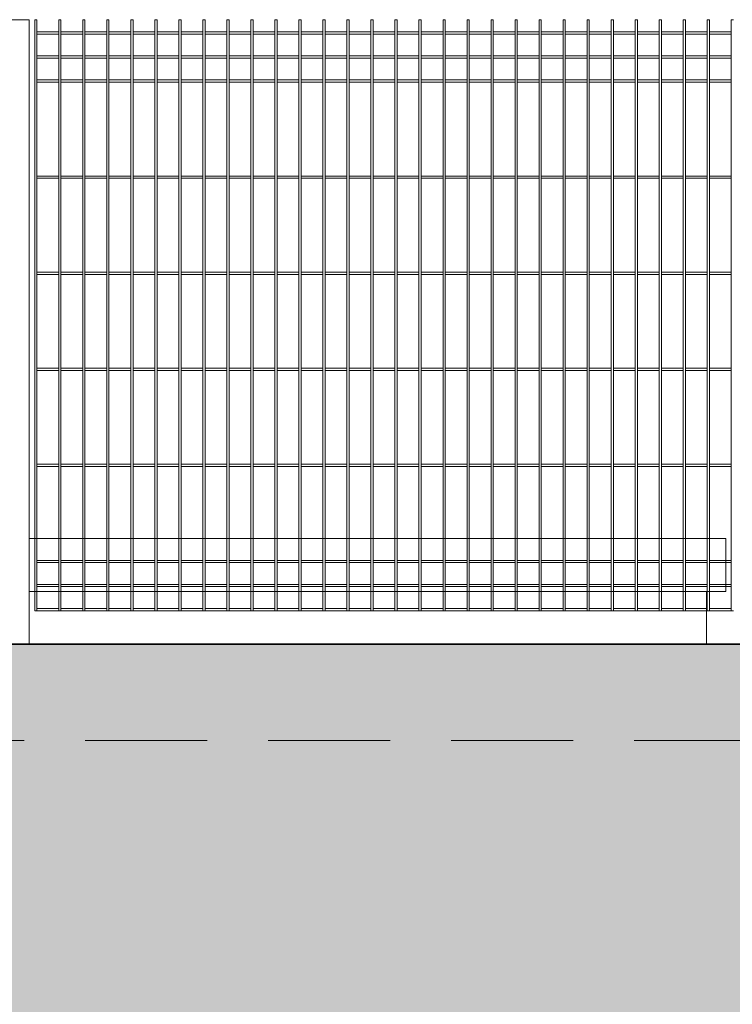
# Model space of a CAD drawing. Header units: millimetres. Extents: x 14041 to 23361, y -6349 to 12956.
# Tile 79 of 106: x 21783 to 21931, y 4714 to 4919. Entities that reach past the tile are written whole.
import ezdxf

# ---------------------------------------------------------------- set-up
doc = ezdxf.new("R2010")
doc.units = ezdxf.units.MM
doc.linetypes.add('KRESKOWA', pattern=[19.05, 12.7, -6.35])
for name, color, linetype, lineweight in [('A-ogrodzenie', 6, 'Continuous', 9), ('A-stolarka', 5, 'Continuous', 15), ('A-wypełnienie', 252, 'Continuous', 9), ('A-ściany projektowane', 5, 'Continuous', 35), ('E-obrys', 7, 'Continuous', 9)]:
    doc.layers.add(name, color=color, linetype=linetype, lineweight=lineweight)

msp = doc.modelspace()

# ---------------------------------------------------------------- hatches: boundary and pattern name
at = {"layer": 'A-wypełnienie', "lineweight": 15, "ltscale": 2, "transparency": 33554687}
h = msp.add_hatch(color=253, dxfattribs=at)
h.dxf.hatch_style = 1
h.paths.add_polyline_path([(22047.73, 4503.15), (22011.82, 4507.83), (21965.44, 4537.89), (21893.87, 4573.4), (21779.62, 4634.53), (21673.21, 4702.13), (21591.04, 4773.93), (21553.22, 4788.9), (22047.69, 4788.9), (22047.65, 4833.9), (22067.65, 4833.9), (22067.65, 4834.41), (22067.65, 4498.95)])

# ---------------------------------------------------------------- linework, layer by layer
at = {"layer": 'A-ogrodzenie', "color": 96, "true_color": 0x036808}
for p, q in [((21785.78, 4795.9), (21785.78, 4918.9)), ((21786.24, 4918.9), (21785.78, 4918.9)), ((21786.24, 4795.9), (21786.24, 4918.9)), ((21790.78, 4795.9), (21790.78, 4918.9)), ((21791.24, 4918.9), (21790.78, 4918.9)), ((21791.24, 4795.9), (21791.24, 4918.9)), ((21795.78, 4795.9), (21795.78, 4918.9)), ((21796.24, 4918.9), (21795.78, 4918.9)), ((21796.24, 4795.9), (21796.24, 4918.9)), ((21800.78, 4795.9), (21800.78, 4918.9)), ((21801.24, 4918.9), (21800.78, 4918.9)), ((21801.24, 4795.9), (21801.24, 4918.9)), ((21805.78, 4795.9), (21805.78, 4918.9)), ((21806.24, 4918.9), (21805.78, 4918.9)), ((21806.24, 4795.9), (21806.24, 4918.9)), ((21810.78, 4795.9), (21810.78, 4918.9)), ((21811.24, 4918.9), (21810.78, 4918.9)), ((21811.24, 4795.9), (21811.24, 4918.9)), ((21815.78, 4795.9), (21815.78, 4918.9)), ((21816.24, 4918.9), (21815.78, 4918.9)), ((21816.24, 4795.9), (21816.24, 4918.9)), ((21820.78, 4795.9), (21820.78, 4918.9)), ((21821.24, 4918.9), (21820.78, 4918.9)), ((21821.24, 4795.9), (21821.24, 4918.9)), ((21825.78, 4795.9), (21825.78, 4918.9)), ((21826.24, 4918.9), (21825.78, 4918.9)), ((21826.24, 4795.9), (21826.24, 4918.9)), ((21830.78, 4795.9), (21830.78, 4918.9)), ((21831.24, 4918.9), (21830.78, 4918.9)), ((21831.24, 4795.9), (21831.24, 4918.9)), ((21835.78, 4795.9), (21835.78, 4918.9)), ((21836.24, 4918.9), (21835.78, 4918.9)), ((21836.24, 4795.9), (21836.24, 4918.9)), ((21840.78, 4795.9), (21840.78, 4918.9)), ((21841.24, 4918.9), (21840.78, 4918.9)), ((21841.24, 4795.9), (21841.24, 4918.9)), ((21845.78, 4795.9), (21845.78, 4918.9)), ((21846.24, 4918.9), (21845.78, 4918.9)), ((21846.24, 4795.9), (21846.24, 4918.9)), ((21850.78, 4795.9), (21850.78, 4918.9)), ((21851.24, 4918.9), (21850.78, 4918.9)), ((21851.24, 4795.9), (21851.24, 4918.9)), ((21855.78, 4795.9), (21855.78, 4918.9)), ((21856.24, 4918.9), (21855.78, 4918.9)), ((21856.24, 4795.9), (21856.24, 4918.9)), ((21860.78, 4795.9), (21860.78, 4918.9)), ((21861.24, 4918.9), (21860.78, 4918.9)), ((21861.24, 4795.9), (21861.24, 4918.9)), ((21865.78, 4795.9), (21865.78, 4918.9)), ((21866.24, 4918.9), (21865.78, 4918.9)), ((21866.24, 4795.9), (21866.24, 4918.9)), ((21870.78, 4795.9), (21870.78, 4918.9)), ((21871.24, 4918.9), (21870.78, 4918.9)), ((21871.24, 4795.9), (21871.24, 4918.9)), ((21875.78, 4795.9), (21875.78, 4918.9)), ((21875.78, 4918.9), (21876.24, 4918.9)), ((21876.24, 4795.9), (21876.24, 4918.9)), ((21880.78, 4795.9), (21880.78, 4918.9)), ((21881.24, 4918.9), (21880.78, 4918.9)), ((21881.24, 4918.9), (21880.78, 4918.9)), ((21881.24, 4795.9), (21881.24, 4918.9)), ((21885.78, 4795.9), (21885.78, 4918.9)), ((21886.24, 4918.9), (21885.78, 4918.9)), ((21886.24, 4795.9), (21886.24, 4918.9)), ((21890.78, 4795.9), (21890.78, 4918.9)), ((21891.24, 4918.9), (21890.78, 4918.9)), ((21891.24, 4795.9), (21891.24, 4918.9)), ((21895.78, 4795.9), (21895.78, 4918.9)), ((21896.24, 4918.9), (21895.78, 4918.9)), ((21896.24, 4795.9), (21896.24, 4918.9)), ((21900.78, 4795.9), (21900.78, 4918.9)), ((21901.24, 4918.9), (21900.78, 4918.9)), ((21901.24, 4795.9), (21901.24, 4918.9)), ((21905.78, 4795.9), (21905.78, 4918.9)), ((21906.24, 4918.9), (21905.78, 4918.9)), ((21906.24, 4795.9), (21906.24, 4918.9)), ((21910.78, 4795.9), (21910.78, 4918.9)), ((21911.24, 4918.9), (21910.78, 4918.9)), ((21911.24, 4795.9), (21911.24, 4918.9)), ((21915.78, 4795.9), (21915.78, 4918.9)), ((21916.24, 4918.9), (21915.78, 4918.9)), ((21916.24, 4795.9), (21916.24, 4918.9)), ((21920.78, 4795.9), (21920.78, 4918.9)), ((21921.24, 4918.9), (21920.78, 4918.9)), ((21921.24, 4795.9), (21921.24, 4918.9)), ((21925.78, 4795.9), (21925.78, 4918.9)), ((21926.24, 4918.9), (21925.78, 4918.9)), ((21926.24, 4795.9), (21926.24, 4918.9)), ((21930.78, 4795.9), (21930.78, 4918.9)), ((21931.24, 4918.9), (21930.78, 4918.9)), ((21790.78, 4916.36), (21786.24, 4916.36)), ((21795.78, 4916.36), (21791.24, 4916.36)), ((21800.78, 4916.36), (21796.24, 4916.36)), ((21805.78, 4916.36), (21801.24, 4916.36)), ((21810.78, 4916.36), (21806.24, 4916.36)), ((21815.78, 4916.36), (21811.24, 4916.36)), ((21820.78, 4916.36), (21816.24, 4916.36)), ((21825.78, 4916.36), (21821.24, 4916.36)), ((21830.78, 4916.36), (21826.24, 4916.36)), ((21835.78, 4916.36), (21831.24, 4916.36)), ((21840.78, 4916.36), (21836.24, 4916.36)), ((21845.78, 4916.36), (21841.24, 4916.36)), ((21850.78, 4916.36), (21846.24, 4916.36)), ((21855.78, 4916.36), (21851.24, 4916.36)), ((21860.78, 4916.36), (21856.24, 4916.36)), ((21865.78, 4916.36), (21861.24, 4916.36)), ((21870.78, 4916.36), (21866.24, 4916.36)), ((21875.78, 4916.36), (21871.24, 4916.36)), ((21880.78, 4916.36), (21876.24, 4916.36)), ((21885.78, 4916.36), (21881.24, 4916.36)), ((21890.78, 4916.36), (21886.24, 4916.36)), ((21895.78, 4916.36), (21891.24, 4916.36)), ((21900.78, 4916.36), (21896.24, 4916.36)), ((21905.78, 4916.36), (21901.24, 4916.36)), ((21910.78, 4916.36), (21906.24, 4916.36)), ((21915.78, 4916.36), (21911.24, 4916.36)), ((21920.78, 4916.36), (21916.24, 4916.36)), ((21925.78, 4916.36), (21921.24, 4916.36)), ((21930.78, 4916.36), (21926.24, 4916.36)), ((21790.78, 4915.9), (21786.24, 4915.9)), ((21795.78, 4915.9), (21791.24, 4915.9)), ((21800.78, 4915.9), (21796.24, 4915.9)), ((21805.78, 4915.9), (21801.24, 4915.9)), ((21810.78, 4915.9), (21806.24, 4915.9)), ((21815.78, 4915.9), (21811.24, 4915.9)), ((21820.78, 4915.9), (21816.24, 4915.9)), ((21825.78, 4915.9), (21821.24, 4915.9)), ((21830.78, 4915.9), (21826.24, 4915.9)), ((21835.78, 4915.9), (21831.24, 4915.9)), ((21840.78, 4915.9), (21836.24, 4915.9)), ((21845.78, 4915.9), (21841.24, 4915.9)), ((21850.78, 4915.9), (21846.24, 4915.9)), ((21855.78, 4915.9), (21851.24, 4915.9)), ((21860.78, 4915.9), (21856.24, 4915.9)), ((21865.78, 4915.9), (21861.24, 4915.9)), ((21870.78, 4915.9), (21866.24, 4915.9)), ((21875.78, 4915.9), (21871.24, 4915.9)), ((21880.78, 4915.9), (21876.24, 4915.9)), ((21885.78, 4915.9), (21881.24, 4915.9)), ((21890.78, 4915.9), (21886.24, 4915.9)), ((21895.78, 4915.9), (21891.24, 4915.9)), ((21900.78, 4915.9), (21896.24, 4915.9)), ((21905.78, 4915.9), (21901.24, 4915.9)), ((21910.78, 4915.9), (21906.24, 4915.9)), ((21915.78, 4915.9), (21911.24, 4915.9)), ((21920.78, 4915.9), (21916.24, 4915.9)), ((21925.78, 4915.9), (21921.24, 4915.9)), ((21930.78, 4915.9), (21926.24, 4915.9)), ((21790.78, 4911.36), (21786.24, 4911.36)), ((21790.78, 4910.9), (21786.24, 4910.9)), ((21795.78, 4911.36), (21791.24, 4911.36)), ((21795.78, 4910.9), (21791.24, 4910.9)), ((21800.78, 4911.36), (21796.24, 4911.36)), ((21800.78, 4910.9), (21796.24, 4910.9)), ((21805.78, 4911.36), (21801.24, 4911.36)), ((21805.78, 4910.9), (21801.24, 4910.9)), ((21810.78, 4911.36), (21806.24, 4911.36)), ((21810.78, 4910.9), (21806.24, 4910.9)), ((21815.78, 4911.36), (21811.24, 4911.36)), ((21815.78, 4910.9), (21811.24, 4910.9)), ((21820.78, 4911.36), (21816.24, 4911.36)), ((21820.78, 4910.9), (21816.24, 4910.9)), ((21825.78, 4911.36), (21821.24, 4911.36)), ((21825.78, 4910.9), (21821.24, 4910.9)), ((21830.78, 4911.36), (21826.24, 4911.36)), ((21830.78, 4910.9), (21826.24, 4910.9)), ((21835.78, 4911.36), (21831.24, 4911.36)), ((21835.78, 4910.9), (21831.24, 4910.9)), ((21840.78, 4911.36), (21836.24, 4911.36)), ((21840.78, 4910.9), (21836.24, 4910.9)), ((21845.78, 4911.36), (21841.24, 4911.36)), ((21845.78, 4910.9), (21841.24, 4910.9)), ((21850.78, 4911.36), (21846.24, 4911.36)), ((21850.78, 4910.9), (21846.24, 4910.9)), ((21855.78, 4911.36), (21851.24, 4911.36)), ((21855.78, 4910.9), (21851.24, 4910.9)), ((21860.78, 4911.36), (21856.24, 4911.36)), ((21860.78, 4910.9), (21856.24, 4910.9)), ((21865.78, 4911.36), (21861.24, 4911.36)), ((21865.78, 4910.9), (21861.24, 4910.9)), ((21870.78, 4911.36), (21866.24, 4911.36)), ((21870.78, 4910.9), (21866.24, 4910.9)), ((21875.78, 4911.36), (21871.24, 4911.36)), ((21875.78, 4910.9), (21871.24, 4910.9)), ((21880.78, 4911.36), (21876.24, 4911.36)), ((21880.78, 4910.9), (21876.24, 4910.9)), ((21885.78, 4911.36), (21881.24, 4911.36)), ((21885.78, 4910.9), (21881.24, 4910.9)), ((21890.78, 4911.36), (21886.24, 4911.36)), ((21890.78, 4910.9), (21886.24, 4910.9)), ((21895.78, 4911.36), (21891.24, 4911.36)), ((21895.78, 4910.9), (21891.24, 4910.9)), ((21900.78, 4911.36), (21896.24, 4911.36)), ((21900.78, 4910.9), (21896.24, 4910.9)), ((21905.78, 4911.36), (21901.24, 4911.36)), ((21905.78, 4910.9), (21901.24, 4910.9)), ((21910.78, 4911.36), (21906.24, 4911.36)), ((21910.78, 4910.9), (21906.24, 4910.9)), ((21915.78, 4911.36), (21911.24, 4911.36)), ((21915.78, 4910.9), (21911.24, 4910.9)), ((21920.78, 4911.36), (21916.24, 4911.36)), ((21920.78, 4910.9), (21916.24, 4910.9)), ((21925.78, 4911.36), (21921.24, 4911.36)), ((21925.78, 4910.9), (21921.24, 4910.9)), ((21930.78, 4911.36), (21926.24, 4911.36)), ((21930.78, 4910.9), (21926.24, 4910.9)), ((21790.78, 4906.36), (21786.24, 4906.36)), ((21790.78, 4905.9), (21786.24, 4905.9)), ((21795.78, 4906.36), (21791.24, 4906.36)), ((21795.78, 4905.9), (21791.24, 4905.9)), ((21800.78, 4906.36), (21796.24, 4906.36)), ((21800.78, 4905.9), (21796.24, 4905.9)), ((21805.78, 4906.36), (21801.24, 4906.36)), ((21805.78, 4905.9), (21801.24, 4905.9)), ((21810.78, 4906.36), (21806.24, 4906.36)), ((21810.78, 4905.9), (21806.24, 4905.9)), ((21815.78, 4906.36), (21811.24, 4906.36)), ((21815.78, 4905.9), (21811.24, 4905.9)), ((21820.78, 4906.36), (21816.24, 4906.36)), ((21820.78, 4905.9), (21816.24, 4905.9)), ((21825.78, 4906.36), (21821.24, 4906.36)), ((21825.78, 4905.9), (21821.24, 4905.9)), ((21830.78, 4906.36), (21826.24, 4906.36)), ((21830.78, 4905.9), (21826.24, 4905.9)), ((21835.78, 4906.36), (21831.24, 4906.36)), ((21835.78, 4905.9), (21831.24, 4905.9)), ((21840.78, 4906.36), (21836.24, 4906.36)), ((21840.78, 4905.9), (21836.24, 4905.9)), ((21845.78, 4906.36), (21841.24, 4906.36)), ((21845.78, 4905.9), (21841.24, 4905.9)), ((21850.78, 4906.36), (21846.24, 4906.36)), ((21850.78, 4905.9), (21846.24, 4905.9)), ((21855.78, 4906.36), (21851.24, 4906.36)), ((21855.78, 4905.9), (21851.24, 4905.9)), ((21860.78, 4906.36), (21856.24, 4906.36)), ((21860.78, 4905.9), (21856.24, 4905.9)), ((21865.78, 4906.36), (21861.24, 4906.36)), ((21865.78, 4905.9), (21861.24, 4905.9)), ((21870.78, 4906.36), (21866.24, 4906.36)), ((21870.78, 4905.9), (21866.24, 4905.9)), ((21875.78, 4906.36), (21871.24, 4906.36)), ((21875.78, 4905.9), (21871.24, 4905.9)), ((21880.78, 4906.36), (21876.24, 4906.36)), ((21880.78, 4905.9), (21876.24, 4905.9)), ((21885.78, 4906.36), (21881.24, 4906.36)), ((21885.78, 4905.9), (21881.24, 4905.9)), ((21890.78, 4906.36), (21886.24, 4906.36)), ((21890.78, 4905.9), (21886.24, 4905.9)), ((21895.78, 4906.36), (21891.24, 4906.36)), ((21895.78, 4905.9), (21891.24, 4905.9)), ((21900.78, 4906.36), (21896.24, 4906.36)), ((21900.78, 4905.9), (21896.24, 4905.9)), ((21905.78, 4906.36), (21901.24, 4906.36)), ((21905.78, 4905.9), (21901.24, 4905.9)), ((21910.78, 4906.36), (21906.24, 4906.36)), ((21910.78, 4905.9), (21906.24, 4905.9)), ((21915.78, 4906.36), (21911.24, 4906.36)), ((21915.78, 4905.9), (21911.24, 4905.9)), ((21920.78, 4906.36), (21916.24, 4906.36)), ((21920.78, 4905.9), (21916.24, 4905.9)), ((21925.78, 4906.36), (21921.24, 4906.36)), ((21925.78, 4905.9), (21921.24, 4905.9)), ((21930.78, 4906.36), (21926.24, 4906.36)), ((21930.78, 4905.9), (21926.24, 4905.9)), ((21790.78, 4886.36), (21786.24, 4886.36)), ((21790.78, 4885.9), (21786.24, 4885.9)), ((21795.78, 4886.36), (21791.24, 4886.36)), ((21795.78, 4885.9), (21791.24, 4885.9)), ((21800.78, 4886.36), (21796.24, 4886.36)), ((21800.78, 4885.9), (21796.24, 4885.9)), ((21805.78, 4886.36), (21801.24, 4886.36)), ((21805.78, 4885.9), (21801.24, 4885.9)), ((21810.78, 4886.36), (21806.24, 4886.36)), ((21810.78, 4885.9), (21806.24, 4885.9)), ((21815.78, 4886.36), (21811.24, 4886.36)), ((21815.78, 4885.9), (21811.24, 4885.9)), ((21820.78, 4886.36), (21816.24, 4886.36)), ((21820.78, 4885.9), (21816.24, 4885.9)), ((21825.78, 4886.36), (21821.24, 4886.36)), ((21825.78, 4885.9), (21821.24, 4885.9)), ((21830.78, 4886.36), (21826.24, 4886.36)), ((21830.78, 4885.9), (21826.24, 4885.9)), ((21835.78, 4886.36), (21831.24, 4886.36)), ((21835.78, 4885.9), (21831.24, 4885.9)), ((21840.78, 4886.36), (21836.24, 4886.36)), ((21840.78, 4885.9), (21836.24, 4885.9)), ((21845.78, 4886.36), (21841.24, 4886.36)), ((21845.78, 4885.9), (21841.24, 4885.9)), ((21850.78, 4886.36), (21846.24, 4886.36)), ((21850.78, 4885.9), (21846.24, 4885.9)), ((21855.78, 4886.36), (21851.24, 4886.36)), ((21855.78, 4885.9), (21851.24, 4885.9)), ((21860.78, 4886.36), (21856.24, 4886.36)), ((21860.78, 4885.9), (21856.24, 4885.9)), ((21865.78, 4886.36), (21861.24, 4886.36)), ((21865.78, 4885.9), (21861.24, 4885.9)), ((21870.78, 4886.36), (21866.24, 4886.36)), ((21870.78, 4885.9), (21866.24, 4885.9)), ((21875.78, 4886.36), (21871.24, 4886.36)), ((21875.78, 4885.9), (21871.24, 4885.9)), ((21880.78, 4886.36), (21876.24, 4886.36)), ((21880.78, 4885.9), (21876.24, 4885.9)), ((21885.78, 4886.36), (21881.24, 4886.36)), ((21885.78, 4885.9), (21881.24, 4885.9)), ((21890.78, 4886.36), (21886.24, 4886.36)), ((21890.78, 4885.9), (21886.24, 4885.9)), ((21895.78, 4886.36), (21891.24, 4886.36)), ((21895.78, 4885.9), (21891.24, 4885.9)), ((21900.78, 4886.36), (21896.24, 4886.36)), ((21900.78, 4885.9), (21896.24, 4885.9)), ((21905.78, 4886.36), (21901.24, 4886.36)), ((21905.78, 4885.9), (21901.24, 4885.9)), ((21910.78, 4886.36), (21906.24, 4886.36)), ((21910.78, 4885.9), (21906.24, 4885.9)), ((21915.78, 4886.36), (21911.24, 4886.36)), ((21915.78, 4885.9), (21911.24, 4885.9)), ((21920.78, 4886.36), (21916.24, 4886.36)), ((21920.78, 4885.9), (21916.24, 4885.9)), ((21925.78, 4886.36), (21921.24, 4886.36)), ((21925.78, 4885.9), (21921.24, 4885.9)), ((21930.78, 4886.36), (21926.24, 4886.36)), ((21930.78, 4885.9), (21926.24, 4885.9)), ((21790.78, 4866.36), (21786.24, 4866.36)), ((21790.78, 4865.9), (21786.24, 4865.9)), ((21795.78, 4866.36), (21791.24, 4866.36)), ((21795.78, 4865.9), (21791.24, 4865.9)), ((21800.78, 4866.36), (21796.24, 4866.36)), ((21800.78, 4865.9), (21796.24, 4865.9)), ((21805.78, 4866.36), (21801.24, 4866.36)), ((21805.78, 4865.9), (21801.24, 4865.9)), ((21810.78, 4866.36), (21806.24, 4866.36)), ((21810.78, 4865.9), (21806.24, 4865.9)), ((21815.78, 4866.36), (21811.24, 4866.36)), ((21815.78, 4865.9), (21811.24, 4865.9)), ((21820.78, 4866.36), (21816.24, 4866.36)), ((21820.78, 4865.9), (21816.24, 4865.9)), ((21825.78, 4866.36), (21821.24, 4866.36)), ((21825.78, 4865.9), (21821.24, 4865.9)), ((21830.78, 4866.36), (21826.24, 4866.36)), ((21830.78, 4865.9), (21826.24, 4865.9)), ((21835.78, 4866.36), (21831.24, 4866.36)), ((21835.78, 4865.9), (21831.24, 4865.9)), ((21840.78, 4866.36), (21836.24, 4866.36)), ((21840.78, 4865.9), (21836.24, 4865.9)), ((21845.78, 4866.36), (21841.24, 4866.36)), ((21845.78, 4865.9), (21841.24, 4865.9)), ((21850.78, 4866.36), (21846.24, 4866.36)), ((21850.78, 4865.9), (21846.24, 4865.9)), ((21855.78, 4866.36), (21851.24, 4866.36)), ((21855.78, 4865.9), (21851.24, 4865.9)), ((21860.78, 4866.36), (21856.24, 4866.36)), ((21860.78, 4865.9), (21856.24, 4865.9)), ((21865.78, 4866.36), (21861.24, 4866.36)), ((21865.78, 4865.9), (21861.24, 4865.9)), ((21870.78, 4866.36), (21866.24, 4866.36)), ((21870.78, 4865.9), (21866.24, 4865.9)), ((21875.78, 4866.36), (21871.24, 4866.36)), ((21875.78, 4865.9), (21871.24, 4865.9)), ((21880.78, 4866.36), (21876.24, 4866.36)), ((21880.78, 4865.9), (21876.24, 4865.9)), ((21885.78, 4866.36), (21881.24, 4866.36)), ((21885.78, 4865.9), (21881.24, 4865.9)), ((21890.78, 4866.36), (21886.24, 4866.36)), ((21890.78, 4865.9), (21886.24, 4865.9)), ((21895.78, 4866.36), (21891.24, 4866.36)), ((21895.78, 4865.9), (21891.24, 4865.9)), ((21900.78, 4866.36), (21896.24, 4866.36)), ((21900.78, 4865.9), (21896.24, 4865.9)), ((21905.78, 4866.36), (21901.24, 4866.36)), ((21905.78, 4865.9), (21901.24, 4865.9)), ((21910.78, 4866.36), (21906.24, 4866.36)), ((21910.78, 4865.9), (21906.24, 4865.9)), ((21915.78, 4866.36), (21911.24, 4866.36)), ((21915.78, 4865.9), (21911.24, 4865.9)), ((21920.78, 4866.36), (21916.24, 4866.36)), ((21920.78, 4865.9), (21916.24, 4865.9)), ((21925.78, 4866.36), (21921.24, 4866.36)), ((21925.78, 4865.9), (21921.24, 4865.9)), ((21930.78, 4866.36), (21926.24, 4866.36)), ((21930.78, 4865.9), (21926.24, 4865.9)), ((21790.78, 4846.36), (21786.24, 4846.36)), ((21795.78, 4846.36), (21791.24, 4846.36)), ((21800.78, 4846.36), (21796.24, 4846.36)), ((21805.78, 4846.36), (21801.24, 4846.36)), ((21810.78, 4846.36), (21806.24, 4846.36)), ((21815.78, 4846.36), (21811.24, 4846.36)), ((21820.78, 4846.36), (21816.24, 4846.36)), ((21825.78, 4846.36), (21821.24, 4846.36)), ((21830.78, 4846.36), (21826.24, 4846.36)), ((21835.78, 4846.36), (21831.24, 4846.36)), ((21840.78, 4846.36), (21836.24, 4846.36)), ((21845.78, 4846.36), (21841.24, 4846.36)), ((21850.78, 4846.36), (21846.24, 4846.36)), ((21855.78, 4846.36), (21851.24, 4846.36)), ((21860.78, 4846.36), (21856.24, 4846.36)), ((21865.78, 4846.36), (21861.24, 4846.36)), ((21870.78, 4846.36), (21866.24, 4846.36)), ((21875.78, 4846.36), (21871.24, 4846.36)), ((21880.78, 4846.36), (21876.24, 4846.36)), ((21885.78, 4846.36), (21881.24, 4846.36)), ((21890.78, 4846.36), (21886.24, 4846.36)), ((21895.78, 4846.36), (21891.24, 4846.36)), ((21900.78, 4846.36), (21896.24, 4846.36)), ((21905.78, 4846.36), (21901.24, 4846.36)), ((21910.78, 4846.36), (21906.24, 4846.36)), ((21915.78, 4846.36), (21911.24, 4846.36)), ((21920.78, 4846.36), (21916.24, 4846.36)), ((21925.78, 4846.36), (21921.24, 4846.36)), ((21930.78, 4846.36), (21926.24, 4846.36)), ((21790.78, 4845.9), (21786.24, 4845.9)), ((21795.78, 4845.9), (21791.24, 4845.9)), ((21800.78, 4845.9), (21796.24, 4845.9)), ((21805.78, 4845.9), (21801.24, 4845.9)), ((21810.78, 4845.9), (21806.24, 4845.9)), ((21815.78, 4845.9), (21811.24, 4845.9)), ((21820.78, 4845.9), (21816.24, 4845.9)), ((21825.78, 4845.9), (21821.24, 4845.9)), ((21830.78, 4845.9), (21826.24, 4845.9)), ((21835.78, 4845.9), (21831.24, 4845.9)), ((21840.78, 4845.9), (21836.24, 4845.9)), ((21845.78, 4845.9), (21841.24, 4845.9)), ((21850.78, 4845.9), (21846.24, 4845.9)), ((21855.78, 4845.9), (21851.24, 4845.9)), ((21860.78, 4845.9), (21856.24, 4845.9)), ((21865.78, 4845.9), (21861.24, 4845.9)), ((21870.78, 4845.9), (21866.24, 4845.9)), ((21875.78, 4845.9), (21871.24, 4845.9)), ((21880.78, 4845.9), (21876.24, 4845.9)), ((21885.78, 4845.9), (21881.24, 4845.9)), ((21890.78, 4845.9), (21886.24, 4845.9)), ((21895.78, 4845.9), (21891.24, 4845.9)), ((21900.78, 4845.9), (21896.24, 4845.9)), ((21905.78, 4845.9), (21901.24, 4845.9)), ((21910.78, 4845.9), (21906.24, 4845.9)), ((21915.78, 4845.9), (21911.24, 4845.9)), ((21920.78, 4845.9), (21916.24, 4845.9)), ((21925.78, 4845.9), (21921.24, 4845.9)), ((21930.78, 4845.9), (21926.24, 4845.9)), ((21790.78, 4826.36), (21786.24, 4826.36)), ((21790.78, 4825.9), (21786.24, 4825.9)), ((21795.78, 4826.36), (21791.24, 4826.36)), ((21795.78, 4825.9), (21791.24, 4825.9)), ((21800.78, 4826.36), (21796.24, 4826.36)), ((21800.78, 4825.9), (21796.24, 4825.9)), ((21805.78, 4826.36), (21801.24, 4826.36)), ((21805.78, 4825.9), (21801.24, 4825.9)), ((21810.78, 4826.36), (21806.24, 4826.36)), ((21810.78, 4825.9), (21806.24, 4825.9)), ((21815.78, 4826.36), (21811.24, 4826.36)), ((21815.78, 4825.9), (21811.24, 4825.9)), ((21820.78, 4826.36), (21816.24, 4826.36)), ((21820.78, 4825.9), (21816.24, 4825.9)), ((21825.78, 4826.36), (21821.24, 4826.36)), ((21825.78, 4825.9), (21821.24, 4825.9)), ((21830.78, 4826.36), (21826.24, 4826.36)), ((21830.78, 4825.9), (21826.24, 4825.9)), ((21835.78, 4826.36), (21831.24, 4826.36)), ((21835.78, 4825.9), (21831.24, 4825.9)), ((21840.78, 4826.36), (21836.24, 4826.36)), ((21840.78, 4825.9), (21836.24, 4825.9)), ((21845.78, 4826.36), (21841.24, 4826.36)), ((21845.78, 4825.9), (21841.24, 4825.9)), ((21850.78, 4826.36), (21846.24, 4826.36)), ((21850.78, 4825.9), (21846.24, 4825.9)), ((21855.78, 4826.36), (21851.24, 4826.36)), ((21855.78, 4825.9), (21851.24, 4825.9)), ((21860.78, 4826.36), (21856.24, 4826.36)), ((21860.78, 4825.9), (21856.24, 4825.9)), ((21865.78, 4826.36), (21861.24, 4826.36)), ((21865.78, 4825.9), (21861.24, 4825.9)), ((21870.78, 4826.36), (21866.24, 4826.36)), ((21870.78, 4825.9), (21866.24, 4825.9)), ((21875.78, 4826.36), (21871.24, 4826.36)), ((21875.78, 4825.9), (21871.24, 4825.9)), ((21880.78, 4826.36), (21876.24, 4826.36)), ((21880.78, 4825.9), (21876.24, 4825.9)), ((21885.78, 4826.36), (21881.24, 4826.36)), ((21885.78, 4825.9), (21881.24, 4825.9)), ((21890.78, 4826.36), (21886.24, 4826.36)), ((21890.78, 4825.9), (21886.24, 4825.9)), ((21895.78, 4826.36), (21891.24, 4826.36)), ((21895.78, 4825.9), (21891.24, 4825.9)), ((21900.78, 4826.36), (21896.24, 4826.36)), ((21900.78, 4825.9), (21896.24, 4825.9)), ((21905.78, 4826.36), (21901.24, 4826.36)), ((21905.78, 4825.9), (21901.24, 4825.9)), ((21910.78, 4826.36), (21906.24, 4826.36)), ((21910.78, 4825.9), (21906.24, 4825.9)), ((21915.78, 4826.36), (21911.24, 4826.36)), ((21915.78, 4825.9), (21911.24, 4825.9)), ((21920.78, 4826.36), (21916.24, 4826.36)), ((21920.78, 4825.9), (21916.24, 4825.9)), ((21925.78, 4826.36), (21921.24, 4826.36)), ((21925.78, 4825.9), (21921.24, 4825.9)), ((21930.78, 4826.36), (21926.24, 4826.36)), ((21930.78, 4825.9), (21926.24, 4825.9)), ((21790.78, 4806.36), (21786.24, 4806.36)), ((21790.78, 4805.9), (21786.24, 4805.9)), ((21795.78, 4806.36), (21791.24, 4806.36)), ((21795.78, 4805.9), (21791.24, 4805.9)), ((21800.78, 4806.36), (21796.24, 4806.36)), ((21800.78, 4805.9), (21796.24, 4805.9)), ((21805.78, 4806.36), (21801.24, 4806.36)), ((21805.78, 4805.9), (21801.24, 4805.9)), ((21810.78, 4806.36), (21806.24, 4806.36)), ((21810.78, 4805.9), (21806.24, 4805.9)), ((21815.78, 4806.36), (21811.24, 4806.36)), ((21815.78, 4805.9), (21811.24, 4805.9)), ((21820.78, 4806.36), (21816.24, 4806.36)), ((21820.78, 4805.9), (21816.24, 4805.9)), ((21825.78, 4806.36), (21821.24, 4806.36)), ((21825.78, 4805.9), (21821.24, 4805.9)), ((21830.78, 4806.36), (21826.24, 4806.36)), ((21830.78, 4805.9), (21826.24, 4805.9)), ((21835.78, 4806.36), (21831.24, 4806.36)), ((21835.78, 4805.9), (21831.24, 4805.9)), ((21840.78, 4806.36), (21836.24, 4806.36)), ((21840.78, 4805.9), (21836.24, 4805.9)), ((21845.78, 4806.36), (21841.24, 4806.36)), ((21845.78, 4805.9), (21841.24, 4805.9)), ((21850.78, 4806.36), (21846.24, 4806.36)), ((21850.78, 4805.9), (21846.24, 4805.9)), ((21855.78, 4806.36), (21851.24, 4806.36)), ((21855.78, 4805.9), (21851.24, 4805.9)), ((21860.78, 4806.36), (21856.24, 4806.36)), ((21860.78, 4805.9), (21856.24, 4805.9)), ((21865.78, 4806.36), (21861.24, 4806.36)), ((21865.78, 4805.9), (21861.24, 4805.9)), ((21870.78, 4806.36), (21866.24, 4806.36)), ((21870.78, 4805.9), (21866.24, 4805.9)), ((21875.78, 4806.36), (21871.24, 4806.36)), ((21875.78, 4805.9), (21871.24, 4805.9)), ((21880.78, 4806.36), (21876.24, 4806.36)), ((21880.78, 4805.9), (21876.24, 4805.9)), ((21885.78, 4806.36), (21881.24, 4806.36)), ((21885.78, 4805.9), (21881.24, 4805.9)), ((21890.78, 4806.36), (21886.24, 4806.36)), ((21890.78, 4805.9), (21886.24, 4805.9)), ((21895.78, 4806.36), (21891.24, 4806.36)), ((21895.78, 4805.9), (21891.24, 4805.9)), ((21900.78, 4806.36), (21896.24, 4806.36)), ((21900.78, 4805.9), (21896.24, 4805.9)), ((21905.78, 4806.36), (21901.24, 4806.36)), ((21905.78, 4805.9), (21901.24, 4805.9)), ((21910.78, 4806.36), (21906.24, 4806.36)), ((21910.78, 4805.9), (21906.24, 4805.9)), ((21915.78, 4806.36), (21911.24, 4806.36)), ((21915.78, 4805.9), (21911.24, 4805.9)), ((21920.78, 4806.36), (21916.24, 4806.36)), ((21920.78, 4805.9), (21916.24, 4805.9)), ((21925.78, 4806.36), (21921.24, 4806.36)), ((21925.78, 4805.9), (21921.24, 4805.9)), ((21930.78, 4806.36), (21926.24, 4806.36)), ((21930.78, 4805.9), (21926.24, 4805.9)), ((21790.78, 4801.36), (21786.24, 4801.36)), ((21795.78, 4801.36), (21791.24, 4801.36)), ((21800.78, 4801.36), (21796.24, 4801.36)), ((21805.78, 4801.36), (21801.24, 4801.36)), ((21810.78, 4801.36), (21806.24, 4801.36)), ((21815.78, 4801.36), (21811.24, 4801.36)), ((21820.78, 4801.36), (21816.24, 4801.36)), ((21825.78, 4801.36), (21821.24, 4801.36)), ((21830.78, 4801.36), (21826.24, 4801.36)), ((21835.78, 4801.36), (21831.24, 4801.36)), ((21840.78, 4801.36), (21836.24, 4801.36)), ((21845.78, 4801.36), (21841.24, 4801.36)), ((21850.78, 4801.36), (21846.24, 4801.36)), ((21855.78, 4801.36), (21851.24, 4801.36)), ((21860.78, 4801.36), (21856.24, 4801.36)), ((21865.78, 4801.36), (21861.24, 4801.36)), ((21870.78, 4801.36), (21866.24, 4801.36)), ((21875.78, 4801.36), (21871.24, 4801.36)), ((21880.78, 4801.36), (21876.24, 4801.36)), ((21885.78, 4801.36), (21881.24, 4801.36)), ((21890.78, 4801.36), (21886.24, 4801.36)), ((21895.78, 4801.36), (21891.24, 4801.36)), ((21900.78, 4801.36), (21896.24, 4801.36)), ((21905.78, 4801.36), (21901.24, 4801.36)), ((21910.78, 4801.36), (21906.24, 4801.36)), ((21915.78, 4801.36), (21911.24, 4801.36)), ((21920.78, 4801.36), (21916.24, 4801.36)), ((21925.78, 4801.36), (21921.24, 4801.36)), ((21930.78, 4801.36), (21926.24, 4801.36)), ((21790.78, 4800.9), (21786.24, 4800.9)), ((21795.78, 4800.9), (21791.24, 4800.9)), ((21800.78, 4800.9), (21796.24, 4800.9)), ((21805.78, 4800.9), (21801.24, 4800.9)), ((21810.78, 4800.9), (21806.24, 4800.9)), ((21815.78, 4800.9), (21811.24, 4800.9)), ((21820.78, 4800.9), (21816.24, 4800.9)), ((21825.78, 4800.9), (21821.24, 4800.9)), ((21830.78, 4800.9), (21826.24, 4800.9)), ((21835.78, 4800.9), (21831.24, 4800.9)), ((21840.78, 4800.9), (21836.24, 4800.9)), ((21845.78, 4800.9), (21841.24, 4800.9)), ((21850.78, 4800.9), (21846.24, 4800.9)), ((21855.78, 4800.9), (21851.24, 4800.9)), ((21860.78, 4800.9), (21856.24, 4800.9)), ((21865.78, 4800.9), (21861.24, 4800.9)), ((21870.78, 4800.9), (21866.24, 4800.9)), ((21875.78, 4800.9), (21871.24, 4800.9)), ((21880.78, 4800.9), (21876.24, 4800.9)), ((21885.78, 4800.9), (21881.24, 4800.9)), ((21890.78, 4800.9), (21886.24, 4800.9)), ((21895.78, 4800.9), (21891.24, 4800.9)), ((21900.78, 4800.9), (21896.24, 4800.9)), ((21905.78, 4800.9), (21901.24, 4800.9)), ((21910.78, 4800.9), (21906.24, 4800.9)), ((21915.78, 4800.9), (21911.24, 4800.9)), ((21920.78, 4800.9), (21916.24, 4800.9)), ((21925.78, 4800.9), (21921.24, 4800.9)), ((21930.78, 4800.9), (21926.24, 4800.9)), ((21786.24, 4795.9), (21785.78, 4795.9)), ((21790.78, 4796.36), (21786.24, 4796.36)), ((21790.78, 4795.9), (21786.24, 4795.9)), ((21795.78, 4795.9), (21790.78, 4795.9)), ((21795.78, 4796.36), (21791.24, 4796.36)), ((21796.24, 4795.9), (21795.78, 4795.9)), ((21800.78, 4796.36), (21796.24, 4796.36)), ((21800.78, 4795.9), (21796.24, 4795.9)), ((21805.78, 4795.9), (21800.78, 4795.9)), ((21805.78, 4796.36), (21801.24, 4796.36)), ((21806.24, 4795.9), (21805.78, 4795.9)), ((21810.78, 4796.36), (21806.24, 4796.36)), ((21810.78, 4795.9), (21806.24, 4795.9)), ((21815.78, 4795.9), (21810.78, 4795.9)), ((21815.78, 4796.36), (21811.24, 4796.36)), ((21816.24, 4795.9), (21815.78, 4795.9)), ((21820.78, 4796.36), (21816.24, 4796.36)), ((21820.78, 4795.9), (21816.24, 4795.9)), ((21825.78, 4795.9), (21820.78, 4795.9)), ((21825.78, 4796.36), (21821.24, 4796.36)), ((21826.24, 4795.9), (21825.78, 4795.9)), ((21830.78, 4796.36), (21826.24, 4796.36)), ((21830.78, 4795.9), (21826.24, 4795.9)), ((21835.78, 4795.9), (21830.78, 4795.9)), ((21835.78, 4796.36), (21831.24, 4796.36)), ((21836.24, 4795.9), (21835.78, 4795.9)), ((21840.78, 4796.36), (21836.24, 4796.36)), ((21840.78, 4795.9), (21836.24, 4795.9)), ((21845.78, 4795.9), (21840.78, 4795.9)), ((21845.78, 4796.36), (21841.24, 4796.36)), ((21846.24, 4795.9), (21845.78, 4795.9)), ((21850.78, 4796.36), (21846.24, 4796.36)), ((21850.78, 4795.9), (21846.24, 4795.9)), ((21855.78, 4795.9), (21850.78, 4795.9)), ((21855.78, 4796.36), (21851.24, 4796.36)), ((21856.24, 4795.9), (21855.78, 4795.9)), ((21860.78, 4796.36), (21856.24, 4796.36)), ((21860.78, 4795.9), (21856.24, 4795.9)), ((21865.78, 4795.9), (21860.78, 4795.9)), ((21865.78, 4796.36), (21861.24, 4796.36)), ((21866.24, 4795.9), (21865.78, 4795.9)), ((21870.78, 4796.36), (21866.24, 4796.36)), ((21870.78, 4795.9), (21866.24, 4795.9)), ((21875.78, 4795.9), (21870.78, 4795.9)), ((21875.78, 4796.36), (21871.24, 4796.36)), ((21880.78, 4795.9), (21875.78, 4795.9)), ((21880.78, 4796.36), (21876.24, 4796.36)), ((21881.24, 4795.9), (21880.78, 4795.9)), ((21885.78, 4796.36), (21881.24, 4796.36)), ((21885.78, 4795.9), (21881.24, 4795.9)), ((21890.78, 4795.9), (21885.78, 4795.9)), ((21890.78, 4796.36), (21886.24, 4796.36)), ((21891.24, 4795.9), (21890.78, 4795.9)), ((21895.78, 4796.36), (21891.24, 4796.36)), ((21895.78, 4795.9), (21891.24, 4795.9)), ((21900.78, 4795.9), (21895.78, 4795.9)), ((21900.78, 4796.36), (21896.24, 4796.36)), ((21901.24, 4795.9), (21900.78, 4795.9)), ((21905.78, 4796.36), (21901.24, 4796.36)), ((21905.78, 4795.9), (21901.24, 4795.9)), ((21910.78, 4795.9), (21905.78, 4795.9)), ((21910.78, 4796.36), (21906.24, 4796.36)), ((21911.24, 4795.9), (21910.78, 4795.9)), ((21915.78, 4796.36), (21911.24, 4796.36)), ((21915.78, 4795.9), (21911.24, 4795.9)), ((21920.78, 4795.9), (21915.78, 4795.9)), ((21920.78, 4796.36), (21916.24, 4796.36)), ((21921.24, 4795.9), (21920.78, 4795.9)), ((21925.78, 4796.36), (21921.24, 4796.36)), ((21925.78, 4795.9), (21921.24, 4795.9)), ((21930.78, 4795.9), (21925.78, 4795.9)), ((21930.78, 4796.36), (21926.24, 4796.36)), ((21931.24, 4795.9), (21930.78, 4795.9))]:
    msp.add_line(p, q, dxfattribs=at)
msp.add_lwpolyline([(21780.65, 4788.9), (21780.65, 4918.9), (21784.65, 4918.9), (21784.65, 4788.9)], dxfattribs=at)
at = {"layer": 'A-stolarka', "color": 7}
for p, q in [((21929.65, 4799.9), (21929.65, 4810.9)), ((21784.65, 4799.9), (21929.65, 4799.9)), ((21925.65, 4799.9), (21925.65, 4788.9))]:
    msp.add_line(p, q, dxfattribs=at)
msp.add_lwpolyline([(21929.65, 4810.9), (21784.65, 4810.9)], dxfattribs=at)
at = {"layer": 'A-ściany projektowane', "color": 7}
msp.add_line((21547.65, 4788.9), (22047.65, 4788.9), dxfattribs=at)
at = {"layer": 'E-obrys', "linetype": 'KRESKOWA', "ltscale": 2}
msp.add_lwpolyline([(21567.65, 4768.9), (22067.65, 4768.9), (22067.65, 4818.85)], dxfattribs=at)

doc.saveas('drawing.dxf')
